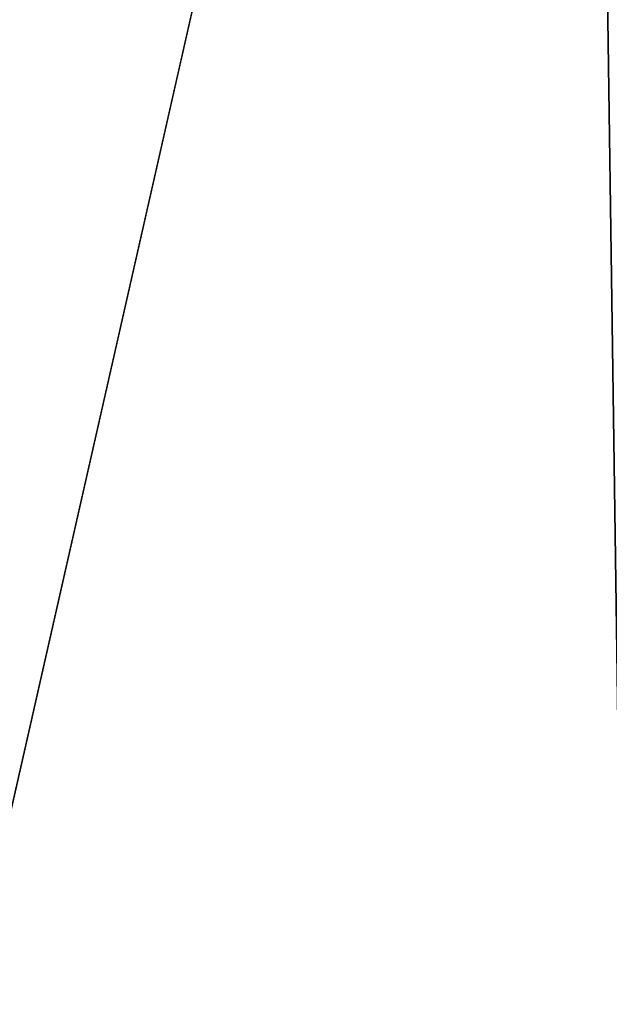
# Model space of a CAD drawing. Extents: x 22936 to 50368, y -4877 to 31080.
# Tile 101 of 256: x 42794 to 42971, y 3525 to 3821. Entities that reach past the tile are written whole.
import ezdxf

# ---------------------------------------------------------------- set-up
doc = ezdxf.new("R2010")
doc.units = 0
doc.layers.add('08_AMENAGEMENTS_EXTERIEURS', color=253, linetype='CONTINUOUS')

# ---------------------------------------------------------------- blocks, each defined once
blk = doc.blocks.new('GROUPER_14')
at = {"layer": '08_AMENAGEMENTS_EXTERIEURS'}
blk.add_line((1355.17, 843.46), (1260.59, 426.07), dxfattribs=at)
mesh = blk.add_polyface(dxfattribs=at)
corners = [(817.34, 935.13), (1260.59, 426.07), (730.57, 426.07), (1355.17, 843.46)]
mesh.append_faces([[corners[k] for k in face] for face in [(0, 1, 2), (1, 0, 3)]], dxfattribs={"vtx0": -1})
blk = doc.blocks.new('GROUPER_15')
at = {"layer": '08_AMENAGEMENTS_EXTERIEURS'}
blk.add_line((991.61, 2722.19), (738.51, 1605.21), dxfattribs=at)
mesh = blk.add_polyface(dxfattribs=at)
corners = [(991.61, 2722.19), (1007.32, 1617.45), (738.51, 1605.21), (1006.24, 2718.87), (1031.37, 2829.76), (1208.81, 2799.52)]
mesh.append_faces([[corners[k] for k in face] for face in [(0, 1, 2), (1, 4, 5)]], dxfattribs={"vtx0": -1})
mesh.append_faces([[corners[k] for k in face] for face in [(1, 0, 3), (1, 3, 4)]], dxfattribs={"vtx0": -1, "vtx2": -1})

msp = doc.modelspace()

# ---------------------------------------------------------------- block references
at = {"layer": '08_AMENAGEMENTS_EXTERIEURS', "color": 254}
msp.add_blockref('GROUPER_15', (41971.41, 1619.93), dxfattribs=at)
at = {"layer": '08_AMENAGEMENTS_EXTERIEURS', "color": 73}
msp.add_blockref('GROUPER_14', (41528.38, 3147.93), dxfattribs=at)

doc.saveas('drawing.dxf')
